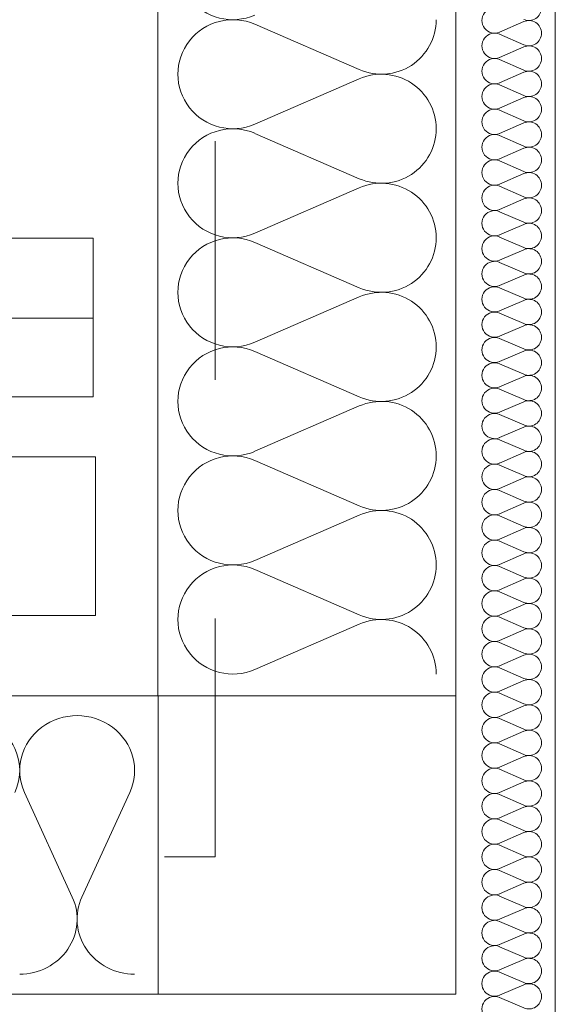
# Model space of a CAD drawing. Header units: millimetres. Extents: x 178516 to 426772, y -178579 to -115871.
# Tile 33 of 256: x 220864 to 221134, y -126374 to -125878. Entities that reach past the tile are written whole.
import ezdxf

# ---------------------------------------------------------------- set-up
doc = ezdxf.new("R2010")
doc.units = ezdxf.units.MM
doc.header["$MEASUREMENT"] = 0
doc.linetypes.add('Przerywana', pattern=[240, 120, -120])
doc.layers.get('0').update_dxf_attribs({"color": 252, "lineweight": 5})
for name, color, linetype, lineweight in [('Nowe_320-W Umeblowanie_Nr_pióra__103', 252, 'Continuous', 5), ('Nowe_320-W Umeblowanie_Nr_pióra__181', 252, 'Continuous', 5), ('Nowe_820-G Rysunki Obrazki_Nr_pióra__1', 252, 'Continuous', 5), ('Nowe_820-G Rysunki Obrazki_Nr_pióra__161', 252, 'Continuous', 5), ('Nowe_820-G Rysunki Obrazki_Nr_pióra__27', 252, 'Continuous', 5), ('Nowe_Nowe_220(1)-A Ściany zewnętrzne_Nr_pióra__103', 252, 'Continuous', 5)]:
    doc.layers.add(name, color=color, linetype=linetype, lineweight=lineweight)

# ---------------------------------------------------------------- blocks, each defined once
blk = doc.blocks.new('podkład 20251118')
at = {"layer": 'Nowe_320-W Umeblowanie_Nr_pióra__103', "color": 252, "linetype": 'Continuous', "lineweight": 5}
for p, q in [((220982.47, -125880.7), (221035, -125903.52)), ((221035, -125908.13), (220982.47, -125930.95)), ((220982.47, -125935.56), (221035, -125958.37)), ((221035, -125962.98), (220982.47, -125985.8)), ((220982.47, -125990.41), (221035, -126013.23)), ((221035, -126017.83), (220982.47, -126040.65)), ((220982.47, -126045.26), (221035, -126068.08)), ((221035, -126072.68), (220982.47, -126095.5)), ((220982.47, -126100.11), (221035, -126122.93)), ((221035, -126127.54), (220982.47, -126150.36)), ((220982.47, -126154.96), (221035, -126177.78)), ((221035, -126182.39), (220982.47, -126205.21)), ((220890.57, -126319.71), (220866.52, -126267.18)), ((220919.47, -126267.18), (220895.42, -126319.71))]:
    blk.add_line(p, q, dxfattribs=at)
at = {"layer": 'Nowe_320-W Umeblowanie_Nr_pióra__103', "color": 252, "linetype": 'Continuous', "lineweight": 5, "extrusion": (0, 0, -1)}
for centre, major_axis, ratio, start_param, end_param in [((220971.38, -125850.97), (-27.65, 0), 0.991967, 4.299595, 8.266775), ((220971.38, -125905.82), (27.65, 0), 0.991967, 1.158002, 5.125182), ((221046.09, -125878.4), (27.65, 0), 0.991967, 0, 1.98359), ((221046.09, -125933.25), (-27.65, 0), 0.991967, 1.158003, 3.141593), ((220971.38, -125960.68), (-27.65, 0), 0.991967, 4.299595, 8.266775), ((221046.09, -125933.25), (27.65, 0), 0.991967, 0, 1.98359), ((221046.09, -125988.1), (-27.65, 0), 0.991967, 1.158003, 3.141593), ((220971.38, -126015.53), (-27.65, 0), 0.991967, 4.299595, 8.266775), ((221046.09, -125988.1), (27.65, 0), 0.991967, 0, 1.98359), ((221046.09, -126042.95), (27.65, 0), 0.991967, 4.299596, 6.283185), ((220971.38, -126070.38), (-27.65, 0), 0.991967, 4.299595, 8.266775), ((221046.09, -126042.96), (27.65, 0), 0.991967, 0, 1.98359), ((221046.09, -126097.81), (27.65, 0), 0.991967, 4.299596, 6.283185), ((220971.38, -126125.23), (27.65, 0), 0.991967, 1.158002, 5.125182), ((221046.09, -126097.81), (27.65, 0), 0.991967, 0, 1.98359), ((221046.09, -126152.66), (-27.65, 0), 0.991967, 1.158003, 3.141593), ((220971.38, -126180.09), (-27.65, 0), 0.991967, 4.299595, 8.266775), ((221046.09, -126152.66), (27.65, 0), 0.991967, 0, 1.98359), ((221046.09, -126207.51), (-27.65, 0), 0.991967, 1.158003, 3.141593), ((220835.18, -126256.09), (28.91, 0), 0.956412, 2.728799, 6.695979), ((220893, -126256.09), (-28.91, 0), 0.956412, -0.412794, 3.554386), ((220864.09, -126330.8), (28.91, 0), 0.956412, -0.412793, 1.570796), ((220921.9, -126330.8), (28.91, 0), 0.956412, 1.570796, 3.554386)]:
    blk.add_ellipse(centre, major_axis=major_axis, ratio=ratio, start_param=start_param, end_param=end_param, dxfattribs=at)
at = {"layer": 'Nowe_320-W Umeblowanie_Nr_pióra__181', "color": 252, "linetype": 'Continuous', "lineweight": 5}
for p, q in [((221117.8, -125879.34), (221105.67, -125884.65)), ((221117.8, -125879.34), (221105.67, -125884.65)), ((221117.8, -125879.34), (221105.67, -125884.65)), ((221105.67, -125885.72), (221117.8, -125891.02)), ((221105.67, -125885.72), (221117.8, -125891.02)), ((221105.67, -125885.72), (221117.8, -125891.02)), ((221117.8, -125892.09), (221105.67, -125897.4)), ((221117.8, -125892.09), (221105.67, -125897.4)), ((221117.8, -125892.09), (221105.67, -125897.4)), ((221105.67, -125898.47), (221117.8, -125903.77)), ((221105.67, -125898.47), (221117.8, -125903.77)), ((221105.67, -125898.47), (221117.8, -125903.77)), ((221117.8, -125904.84), (221105.67, -125910.14)), ((221117.8, -125904.84), (221105.67, -125910.14)), ((221117.8, -125904.84), (221105.67, -125910.14)), ((221105.67, -125911.22), (221117.8, -125916.52)), ((221105.67, -125911.22), (221117.8, -125916.52)), ((221105.67, -125911.22), (221117.8, -125916.52)), ((221117.8, -125917.59), (221105.67, -125922.89)), ((221117.8, -125917.59), (221105.67, -125922.89)), ((221117.8, -125917.59), (221105.67, -125922.89)), ((221105.67, -125923.96), (221117.8, -125929.27)), ((221105.67, -125923.96), (221117.8, -125929.27)), ((221105.67, -125923.96), (221117.8, -125929.27)), ((221117.8, -125930.34), (221105.67, -125935.64)), ((221117.8, -125930.34), (221105.67, -125935.64)), ((221117.8, -125930.34), (221105.67, -125935.64)), ((221105.67, -125936.71), (221117.8, -125942.02)), ((221105.67, -125936.71), (221117.8, -125942.02)), ((221105.67, -125936.71), (221117.8, -125942.02)), ((221117.8, -125943.09), (221105.67, -125948.39)), ((221117.8, -125943.09), (221105.67, -125948.39)), ((221117.8, -125943.09), (221105.67, -125948.39)), ((221105.67, -125949.46), (221117.8, -125954.76)), ((221105.67, -125949.46), (221117.8, -125954.76)), ((221105.67, -125949.46), (221117.8, -125954.76)), ((221117.8, -125955.83), (221105.67, -125961.14)), ((221117.8, -125955.83), (221105.67, -125961.14)), ((221117.8, -125955.83), (221105.67, -125961.14)), ((221105.67, -125962.21), (221117.8, -125967.51)), ((221105.67, -125962.21), (221117.8, -125967.51)), ((221105.67, -125962.21), (221117.8, -125967.51)), ((221117.8, -125968.58), (221105.67, -125973.89)), ((221117.8, -125968.58), (221105.67, -125973.89)), ((221117.8, -125968.58), (221105.67, -125973.89)), ((221105.67, -125974.96), (221117.8, -125980.26)), ((221105.67, -125974.96), (221117.8, -125980.26)), ((221105.67, -125974.96), (221117.8, -125980.26)), ((221117.8, -125981.33), (221105.67, -125986.63)), ((221117.8, -125981.33), (221105.67, -125986.63)), ((221117.8, -125981.33), (221105.67, -125986.63)), ((221105.67, -125987.71), (221117.8, -125993.01)), ((221105.67, -125987.71), (221117.8, -125993.01)), ((221105.67, -125987.71), (221117.8, -125993.01)), ((221117.8, -125994.08), (221105.67, -125999.38)), ((221117.8, -125994.08), (221105.67, -125999.38)), ((221117.8, -125994.08), (221105.67, -125999.38)), ((221105.67, -126000.45), (221117.8, -126005.76)), ((221105.67, -126000.45), (221117.8, -126005.76)), ((221105.67, -126000.45), (221117.8, -126005.76)), ((221117.8, -126006.83), (221105.67, -126012.13)), ((221117.8, -126006.83), (221105.67, -126012.13)), ((221117.8, -126006.83), (221105.67, -126012.13)), ((221105.67, -126013.2), (221117.8, -126018.5)), ((221105.67, -126013.2), (221117.8, -126018.5)), ((221105.67, -126013.2), (221117.8, -126018.5)), ((221117.8, -126019.58), (221105.67, -126024.88)), ((221117.8, -126019.58), (221105.67, -126024.88)), ((221117.8, -126019.58), (221105.67, -126024.88)), ((221105.67, -126025.95), (221117.8, -126031.25)), ((221105.67, -126025.95), (221117.8, -126031.25)), ((221105.67, -126025.95), (221117.8, -126031.25)), ((221117.8, -126032.32), (221105.67, -126037.63)), ((221117.8, -126032.32), (221105.67, -126037.63)), ((221117.8, -126032.32), (221105.67, -126037.63)), ((221105.67, -126038.7), (221117.8, -126044)), ((221105.67, -126038.7), (221117.8, -126044)), ((221105.67, -126038.7), (221117.8, -126044)), ((221117.8, -126045.07), (221105.67, -126050.38)), ((221117.8, -126045.07), (221105.67, -126050.38)), ((221117.8, -126045.07), (221105.67, -126050.38)), ((221105.67, -126051.45), (221117.8, -126056.75)), ((221105.67, -126051.45), (221117.8, -126056.75)), ((221105.67, -126051.45), (221117.8, -126056.75)), ((221117.8, -126057.82), (221105.67, -126063.12)), ((221117.8, -126057.82), (221105.67, -126063.12)), ((221117.8, -126057.82), (221105.67, -126063.12)), ((221105.67, -126064.19), (221117.8, -126069.5)), ((221105.67, -126064.19), (221117.8, -126069.5)), ((221105.67, -126064.19), (221117.8, -126069.5)), ((221117.8, -126070.57), (221105.67, -126075.87)), ((221117.8, -126070.57), (221105.67, -126075.87)), ((221117.8, -126070.57), (221105.67, -126075.87)), ((221105.67, -126076.94), (221117.8, -126082.25)), ((221105.67, -126076.94), (221117.8, -126082.25)), ((221105.67, -126076.94), (221117.8, -126082.25)), ((221117.8, -126083.32), (221105.67, -126088.62)), ((221117.8, -126083.32), (221105.67, -126088.62)), ((221117.8, -126083.32), (221105.67, -126088.62)), ((221105.67, -126089.69), (221117.8, -126094.99)), ((221105.67, -126089.69), (221117.8, -126094.99)), ((221105.67, -126089.69), (221117.8, -126094.99)), ((221117.8, -126096.06), (221105.67, -126101.37)), ((221117.8, -126096.06), (221105.67, -126101.37)), ((221117.8, -126096.06), (221105.67, -126101.37)), ((221105.67, -126102.44), (221117.8, -126107.74)), ((221105.67, -126102.44), (221117.8, -126107.74)), ((221105.67, -126102.44), (221117.8, -126107.74)), ((221117.8, -126108.81), (221105.67, -126114.12)), ((221117.8, -126108.81), (221105.67, -126114.12)), ((221117.8, -126108.81), (221105.67, -126114.12)), ((221105.67, -126115.19), (221117.8, -126120.49)), ((221105.67, -126115.19), (221117.8, -126120.49)), ((221105.67, -126115.19), (221117.8, -126120.49)), ((221117.8, -126121.56), (221105.67, -126126.86)), ((221117.8, -126121.56), (221105.67, -126126.86)), ((221117.8, -126121.56), (221105.67, -126126.86)), ((221105.67, -126127.94), (221117.8, -126133.24)), ((221105.67, -126127.94), (221117.8, -126133.24)), ((221105.67, -126127.94), (221117.8, -126133.24)), ((221117.8, -126134.31), (221105.67, -126139.61)), ((221117.8, -126134.31), (221105.67, -126139.61)), ((221117.8, -126134.31), (221105.67, -126139.61)), ((221105.67, -126140.68), (221117.8, -126145.99)), ((221105.67, -126140.68), (221117.8, -126145.99)), ((221105.67, -126140.68), (221117.8, -126145.99)), ((221117.8, -126147.06), (221105.67, -126152.36)), ((221117.8, -126147.06), (221105.67, -126152.36)), ((221117.8, -126147.06), (221105.67, -126152.36)), ((221105.67, -126153.43), (221117.8, -126158.74)), ((221105.67, -126153.43), (221117.8, -126158.74)), ((221105.67, -126153.43), (221117.8, -126158.74)), ((221117.8, -126159.81), (221105.67, -126165.11)), ((221117.8, -126159.81), (221105.67, -126165.11)), ((221117.8, -126159.81), (221105.67, -126165.11)), ((221105.67, -126166.18), (221117.8, -126171.48)), ((221105.67, -126166.18), (221117.8, -126171.48)), ((221105.67, -126166.18), (221117.8, -126171.48)), ((221117.8, -126172.55), (221105.67, -126177.86)), ((221117.8, -126172.55), (221105.67, -126177.86)), ((221117.8, -126172.55), (221105.67, -126177.86)), ((221105.67, -126178.93), (221117.8, -126184.23)), ((221105.67, -126178.93), (221117.8, -126184.23)), ((221105.67, -126178.93), (221117.8, -126184.23)), ((221117.8, -126185.3), (221105.67, -126190.61)), ((221117.8, -126185.3), (221105.67, -126190.61)), ((221117.8, -126185.3), (221105.67, -126190.61)), ((221105.67, -126191.68), (221117.8, -126196.98)), ((221105.67, -126191.68), (221117.8, -126196.98)), ((221105.67, -126191.68), (221117.8, -126196.98)), ((221117.8, -126198.05), (221105.67, -126203.35)), ((221117.8, -126198.05), (221105.67, -126203.35)), ((221117.8, -126198.05), (221105.67, -126203.35)), ((221105.67, -126204.43), (221117.8, -126209.73)), ((221105.67, -126204.43), (221117.8, -126209.73)), ((221105.67, -126204.43), (221117.8, -126209.73)), ((221117.8, -126210.8), (221105.67, -126216.1)), ((221117.8, -126210.8), (221105.67, -126216.1)), ((221117.8, -126210.8), (221105.67, -126216.1)), ((221105.67, -126217.17), (221117.8, -126222.48)), ((221105.67, -126217.17), (221117.8, -126222.48)), ((221105.67, -126217.17), (221117.8, -126222.48)), ((221117.8, -126223.55), (221105.67, -126228.85)), ((221117.8, -126223.55), (221105.67, -126228.85)), ((221117.8, -126223.55), (221105.67, -126228.85)), ((221105.67, -126229.92), (221117.8, -126235.22)), ((221105.67, -126229.92), (221117.8, -126235.22)), ((221105.67, -126229.92), (221117.8, -126235.22)), ((221117.8, -126236.3), (221105.67, -126241.6)), ((221117.8, -126236.3), (221105.67, -126241.6)), ((221117.8, -126236.3), (221105.67, -126241.6)), ((221105.67, -126242.67), (221117.8, -126247.97)), ((221105.67, -126242.67), (221117.8, -126247.97)), ((221105.67, -126242.67), (221117.8, -126247.97)), ((221117.8, -126249.04), (221105.67, -126254.35)), ((221117.8, -126249.04), (221105.67, -126254.35)), ((221117.8, -126249.04), (221105.67, -126254.35)), ((221105.67, -126255.42), (221117.8, -126260.72)), ((221105.67, -126255.42), (221117.8, -126260.72)), ((221105.67, -126255.42), (221117.8, -126260.72)), ((221117.8, -126261.79), (221105.67, -126267.1)), ((221117.8, -126261.79), (221105.67, -126267.1)), ((221117.8, -126261.79), (221105.67, -126267.1)), ((221105.67, -126268.17), (221117.8, -126273.47)), ((221105.67, -126268.17), (221117.8, -126273.47)), ((221105.67, -126268.17), (221117.8, -126273.47)), ((221117.8, -126274.54), (221105.67, -126279.84)), ((221117.8, -126274.54), (221105.67, -126279.84)), ((221117.8, -126274.54), (221105.67, -126279.84)), ((221105.67, -126280.91), (221117.8, -126286.22)), ((221105.67, -126280.91), (221117.8, -126286.22)), ((221105.67, -126280.91), (221117.8, -126286.22)), ((221117.8, -126287.29), (221105.67, -126292.59)), ((221117.8, -126287.29), (221105.67, -126292.59)), ((221117.8, -126287.29), (221105.67, -126292.59)), ((221105.67, -126293.66), (221117.8, -126298.97)), ((221105.67, -126293.66), (221117.8, -126298.97)), ((221105.67, -126293.66), (221117.8, -126298.97)), ((221117.8, -126300.04), (221105.67, -126305.34)), ((221117.8, -126300.04), (221105.67, -126305.34)), ((221117.8, -126300.04), (221105.67, -126305.34)), ((221105.67, -126306.41), (221117.8, -126311.71)), ((221105.67, -126306.41), (221117.8, -126311.71)), ((221105.67, -126306.41), (221117.8, -126311.71)), ((221117.8, -126312.78), (221105.67, -126318.09)), ((221117.8, -126312.78), (221105.67, -126318.09)), ((221117.8, -126312.78), (221105.67, -126318.09)), ((221105.67, -126319.16), (221117.8, -126324.46)), ((221105.67, -126319.16), (221117.8, -126324.46)), ((221105.67, -126319.16), (221117.8, -126324.46)), ((221117.8, -126325.53), (221105.67, -126330.84)), ((221117.8, -126325.53), (221105.67, -126330.84)), ((221117.8, -126325.53), (221105.67, -126330.84)), ((221105.67, -126331.91), (221117.8, -126337.21)), ((221105.67, -126331.91), (221117.8, -126337.21)), ((221105.67, -126331.91), (221117.8, -126337.21)), ((221117.8, -126338.28), (221105.67, -126343.58)), ((221117.8, -126338.28), (221105.67, -126343.58)), ((221117.8, -126338.28), (221105.67, -126343.58)), ((221105.67, -126344.66), (221117.8, -126349.96)), ((221105.67, -126344.66), (221117.8, -126349.96)), ((221105.67, -126344.66), (221117.8, -126349.96)), ((221117.8, -126351.03), (221105.67, -126356.33)), ((221117.8, -126351.03), (221105.67, -126356.33)), ((221117.8, -126351.03), (221105.67, -126356.33)), ((221105.67, -126357.4), (221117.8, -126362.71)), ((221105.67, -126357.4), (221117.8, -126362.71)), ((221105.67, -126357.4), (221117.8, -126362.71)), ((221117.8, -126363.78), (221105.67, -126369.08)), ((221117.8, -126363.78), (221105.67, -126369.08)), ((221117.8, -126363.78), (221105.67, -126369.08)), ((221105.67, -126370.15), (221117.8, -126375.46)), ((221105.67, -126370.15), (221117.8, -126375.46)), ((221105.67, -126370.15), (221117.8, -126375.46))]:
    blk.add_line(p, q, dxfattribs=at)
at = {"layer": 'Nowe_320-W Umeblowanie_Nr_pióra__181', "color": 252, "linetype": 'Continuous', "lineweight": 5, "extrusion": (0, 0, -1)}
for centre, major_axis, start_param, end_param in [((221103.12, -125878.81), (-6.38, 0), 4.299595, 8.266775), ((221103.12, -125878.81), (-6.38, 0), 4.299595, 8.266775), ((221103.12, -125878.81), (-6.38, 0), 4.299595, 8.266775), ((221120.35, -125872.44), (-6.38, 0), 3.141593, 5.125182), ((221120.35, -125872.44), (-6.38, 0), 3.141593, 5.125182), ((221120.35, -125872.44), (-6.38, 0), 3.141593, 5.125182), ((221120.35, -125885.18), (-6.38, 0), 1.158003, 3.141593), ((221120.35, -125885.18), (-6.38, 0), 1.158003, 3.141593), ((221120.35, -125885.18), (-6.38, 0), 1.158003, 3.141593), ((221103.12, -125891.56), (-6.38, 0), 4.299595, 8.266775), ((221103.12, -125891.56), (-6.38, 0), 4.299595, 8.266775), ((221103.12, -125891.56), (-6.38, 0), 4.299595, 8.266775), ((221120.35, -125885.18), (6.38, 0), 0, 1.98359), ((221120.35, -125885.18), (6.38, 0), 0, 1.98359), ((221120.35, -125885.18), (6.38, 0), 0, 1.98359), ((221120.35, -125897.93), (-6.38, 0), 1.158003, 3.141593), ((221120.35, -125897.93), (-6.38, 0), 1.158003, 3.141593), ((221120.35, -125897.93), (-6.38, 0), 1.158003, 3.141593), ((221103.12, -125904.31), (-6.38, 0), 4.299595, 8.266775), ((221103.12, -125904.31), (-6.38, 0), 4.299595, 8.266775), ((221103.12, -125904.31), (-6.38, 0), 4.299595, 8.266775), ((221120.35, -125897.93), (-6.38, 0), 3.141593, 5.125182), ((221120.35, -125897.93), (-6.38, 0), 3.141593, 5.125182), ((221120.35, -125897.93), (-6.38, 0), 3.141593, 5.125182), ((221120.35, -125910.68), (-6.38, 0), 1.158003, 3.141593), ((221120.35, -125910.68), (-6.38, 0), 1.158003, 3.141593), ((221120.35, -125910.68), (-6.38, 0), 1.158003, 3.141593), ((221103.12, -125917.05), (-6.38, 0), 4.299595, 8.266775), ((221103.12, -125917.05), (-6.38, 0), 4.299595, 8.266775), ((221103.12, -125917.05), (-6.38, 0), 4.299595, 8.266775), ((221120.35, -125910.68), (-6.38, 0), 3.141593, 5.125182), ((221120.35, -125910.68), (-6.38, 0), 3.141593, 5.125182), ((221120.35, -125910.68), (-6.38, 0), 3.141593, 5.125182), ((221120.35, -125923.43), (-6.38, 0), 1.158003, 3.141593), ((221120.35, -125923.43), (-6.38, 0), 1.158003, 3.141593), ((221120.35, -125923.43), (-6.38, 0), 1.158003, 3.141593), ((221103.12, -125929.8), (-6.38, 0), 4.299595, 8.266775), ((221103.12, -125929.8), (-6.38, 0), 4.299595, 8.266775), ((221103.12, -125929.8), (-6.38, 0), 4.299595, 8.266775), ((221120.35, -125923.43), (6.38, 0), 0, 1.98359), ((221120.35, -125923.43), (6.38, 0), 0, 1.98359), ((221120.35, -125923.43), (6.38, 0), 0, 1.98359), ((221120.35, -125936.18), (-6.38, 0), 1.158003, 3.141593), ((221120.35, -125936.18), (-6.38, 0), 1.158003, 3.141593), ((221120.35, -125936.18), (-6.38, 0), 1.158003, 3.141593), ((221103.12, -125942.55), (-6.38, 0), 4.299595, 8.266775), ((221103.12, -125942.55), (-6.38, 0), 4.299595, 8.266775), ((221103.12, -125942.55), (-6.38, 0), 4.299595, 8.266775), ((221120.35, -125936.18), (-6.38, 0), 3.141593, 5.125182), ((221120.35, -125936.18), (-6.38, 0), 3.141593, 5.125182), ((221120.35, -125936.18), (-6.38, 0), 3.141593, 5.125182), ((221120.35, -125948.92), (-6.38, 0), 1.158003, 3.141593), ((221120.35, -125948.92), (-6.38, 0), 1.158003, 3.141593), ((221120.35, -125948.92), (-6.38, 0), 1.158003, 3.141593), ((221103.12, -125955.3), (-6.38, 0), 4.299595, 8.266775), ((221103.12, -125955.3), (-6.38, 0), 4.299595, 8.266775), ((221103.12, -125955.3), (-6.38, 0), 4.299595, 8.266775), ((221120.35, -125948.93), (-6.38, 0), 3.141593, 5.125182), ((221120.35, -125948.93), (-6.38, 0), 3.141593, 5.125182), ((221120.35, -125948.93), (-6.38, 0), 3.141593, 5.125182), ((221120.35, -125961.67), (-6.38, 0), 1.158003, 3.141593), ((221120.35, -125961.67), (-6.38, 0), 1.158003, 3.141593), ((221120.35, -125961.67), (-6.38, 0), 1.158003, 3.141593), ((221103.12, -125968.05), (-6.38, 0), 4.299595, 8.266775), ((221103.12, -125968.05), (-6.38, 0), 4.299595, 8.266775), ((221103.12, -125968.05), (-6.38, 0), 4.299595, 8.266775), ((221120.35, -125961.67), (6.38, 0), 0, 1.98359), ((221120.35, -125961.67), (6.38, 0), 0, 1.98359), ((221120.35, -125961.67), (6.38, 0), 0, 1.98359), ((221120.35, -125974.42), (-6.38, 0), 1.158003, 3.141593), ((221120.35, -125974.42), (-6.38, 0), 1.158003, 3.141593), ((221120.35, -125974.42), (-6.38, 0), 1.158003, 3.141593), ((221103.12, -125980.8), (-6.38, 0), 4.299595, 8.266775), ((221103.12, -125980.8), (-6.38, 0), 4.299595, 8.266775), ((221103.12, -125980.8), (-6.38, 0), 4.299595, 8.266775), ((221120.35, -125974.42), (-6.38, 0), 3.141593, 5.125182), ((221120.35, -125974.42), (-6.38, 0), 3.141593, 5.125182), ((221120.35, -125974.42), (-6.38, 0), 3.141593, 5.125182), ((221120.35, -125987.17), (-6.38, 0), 1.158003, 3.141593), ((221120.35, -125987.17), (-6.38, 0), 1.158003, 3.141593), ((221120.35, -125987.17), (-6.38, 0), 1.158003, 3.141593), ((221103.12, -125993.54), (-6.38, 0), 4.299595, 8.266775), ((221103.12, -125993.54), (-6.38, 0), 4.299595, 8.266775), ((221103.12, -125993.54), (-6.38, 0), 4.299595, 8.266775), ((221120.35, -125987.17), (-6.38, 0), 3.141593, 5.125182), ((221120.35, -125987.17), (-6.38, 0), 3.141593, 5.125182), ((221120.35, -125987.17), (-6.38, 0), 3.141593, 5.125182), ((221120.35, -125999.92), (-6.38, 0), 1.158003, 3.141593), ((221120.35, -125999.92), (-6.38, 0), 1.158003, 3.141593), ((221120.35, -125999.92), (-6.38, 0), 1.158003, 3.141593), ((221103.12, -126006.29), (-6.38, 0), 4.299595, 8.266775), ((221103.12, -126006.29), (-6.38, 0), 4.299595, 8.266775), ((221103.12, -126006.29), (-6.38, 0), 4.299595, 8.266775), ((221120.35, -125999.92), (6.38, 0), 0, 1.98359), ((221120.35, -125999.92), (6.38, 0), 0, 1.98359), ((221120.35, -125999.92), (6.38, 0), 0, 1.98359), ((221120.35, -126012.67), (-6.38, 0), 1.158003, 3.141593), ((221120.35, -126012.67), (-6.38, 0), 1.158003, 3.141593), ((221120.35, -126012.67), (-6.38, 0), 1.158003, 3.141593), ((221103.12, -126019.04), (-6.38, 0), 4.299595, 8.266775), ((221103.12, -126019.04), (-6.38, 0), 4.299595, 8.266775), ((221103.12, -126019.04), (-6.38, 0), 4.299595, 8.266775), ((221120.35, -126012.67), (-6.38, 0), 3.141593, 5.125182), ((221120.35, -126012.67), (-6.38, 0), 3.141593, 5.125182), ((221120.35, -126012.67), (-6.38, 0), 3.141593, 5.125182), ((221120.35, -126025.41), (-6.38, 0), 1.158003, 3.141593), ((221120.35, -126025.41), (-6.38, 0), 1.158003, 3.141593), ((221120.35, -126025.41), (-6.38, 0), 1.158003, 3.141593), ((221103.12, -126031.79), (-6.38, 0), 4.299595, 8.266775), ((221103.12, -126031.79), (-6.38, 0), 4.299595, 8.266775), ((221103.12, -126031.79), (-6.38, 0), 4.299595, 8.266775), ((221120.35, -126025.41), (-6.38, 0), 3.141593, 5.125182), ((221120.35, -126025.41), (-6.38, 0), 3.141593, 5.125182), ((221120.35, -126025.41), (-6.38, 0), 3.141593, 5.125182), ((221120.35, -126038.16), (-6.38, 0), 1.158003, 3.141593), ((221120.35, -126038.16), (-6.38, 0), 1.158003, 3.141593), ((221120.35, -126038.16), (-6.38, 0), 1.158003, 3.141593), ((221103.12, -126044.54), (-6.38, 0), 4.299595, 8.266775), ((221103.12, -126044.54), (-6.38, 0), 4.299595, 8.266775), ((221103.12, -126044.54), (-6.38, 0), 4.299595, 8.266775), ((221120.35, -126038.16), (6.38, 0), 0, 1.98359), ((221120.35, -126038.16), (6.38, 0), 0, 1.98359), ((221120.35, -126038.16), (6.38, 0), 0, 1.98359), ((221120.35, -126050.91), (-6.38, 0), 1.158003, 3.141593), ((221120.35, -126050.91), (-6.38, 0), 1.158003, 3.141593), ((221120.35, -126050.91), (-6.38, 0), 1.158003, 3.141593), ((221103.12, -126057.28), (-6.38, 0), 4.299595, 8.266775), ((221103.12, -126057.28), (-6.38, 0), 4.299595, 8.266775), ((221103.12, -126057.28), (-6.38, 0), 4.299595, 8.266775), ((221120.35, -126050.91), (6.38, 0), 0, 1.98359), ((221120.35, -126050.91), (6.38, 0), 0, 1.98359), ((221120.35, -126050.91), (6.38, 0), 0, 1.98359), ((221120.35, -126063.66), (-6.38, 0), 1.158003, 3.141593), ((221120.35, -126063.66), (-6.38, 0), 1.158003, 3.141593), ((221120.35, -126063.66), (-6.38, 0), 1.158003, 3.141593), ((221103.12, -126070.03), (-6.38, 0), 4.299595, 8.266775), ((221103.12, -126070.03), (-6.38, 0), 4.299595, 8.266775), ((221103.12, -126070.03), (-6.38, 0), 4.299595, 8.266775), ((221120.35, -126063.66), (-6.38, 0), 3.141593, 5.125182), ((221120.35, -126063.66), (-6.38, 0), 3.141593, 5.125182), ((221120.35, -126063.66), (-6.38, 0), 3.141593, 5.125182), ((221120.35, -126076.41), (-6.38, 0), 1.158003, 3.141593), ((221120.35, -126076.41), (-6.38, 0), 1.158003, 3.141593), ((221120.35, -126076.41), (-6.38, 0), 1.158003, 3.141593), ((221103.12, -126082.78), (-6.38, 0), 4.299595, 8.266775), ((221103.12, -126082.78), (-6.38, 0), 4.299595, 8.266775), ((221103.12, -126082.78), (-6.38, 0), 4.299595, 8.266775), ((221120.35, -126076.41), (6.38, 0), 0, 1.98359), ((221120.35, -126076.41), (6.38, 0), 0, 1.98359), ((221120.35, -126076.41), (6.38, 0), 0, 1.98359), ((221120.35, -126089.16), (-6.38, 0), 1.158003, 3.141593), ((221120.35, -126089.16), (-6.38, 0), 1.158003, 3.141593), ((221120.35, -126089.16), (-6.38, 0), 1.158003, 3.141593), ((221103.12, -126095.53), (-6.38, 0), 4.299595, 8.266775), ((221103.12, -126095.53), (-6.38, 0), 4.299595, 8.266775), ((221103.12, -126095.53), (-6.38, 0), 4.299595, 8.266775), ((221120.35, -126089.16), (6.38, 0), 0, 1.98359), ((221120.35, -126089.16), (6.38, 0), 0, 1.98359), ((221120.35, -126089.16), (6.38, 0), 0, 1.98359), ((221120.35, -126101.9), (-6.38, 0), 1.158003, 3.141593), ((221120.35, -126101.9), (-6.38, 0), 1.158003, 3.141593), ((221120.35, -126101.9), (-6.38, 0), 1.158003, 3.141593), ((221103.12, -126108.28), (-6.38, 0), 4.299595, 8.266775), ((221103.12, -126108.28), (-6.38, 0), 4.299595, 8.266775), ((221103.12, -126108.28), (-6.38, 0), 4.299595, 8.266775), ((221120.35, -126101.9), (-6.38, 0), 3.141593, 5.125182), ((221120.35, -126101.9), (-6.38, 0), 3.141593, 5.125182), ((221120.35, -126101.9), (-6.38, 0), 3.141593, 5.125182), ((221120.35, -126114.65), (-6.38, 0), 1.158003, 3.141593), ((221120.35, -126114.65), (-6.38, 0), 1.158003, 3.141593), ((221120.35, -126114.65), (-6.38, 0), 1.158003, 3.141593), ((221103.12, -126121.03), (-6.38, 0), 4.299595, 8.266775), ((221103.12, -126121.03), (-6.38, 0), 4.299595, 8.266775), ((221103.12, -126121.03), (-6.38, 0), 4.299595, 8.266775), ((221120.35, -126114.65), (-6.38, 0), 3.141593, 5.125182), ((221120.35, -126114.65), (-6.38, 0), 3.141593, 5.125182), ((221120.35, -126114.65), (-6.38, 0), 3.141593, 5.125182), ((221120.35, -126127.4), (-6.38, 0), 1.158003, 3.141593), ((221120.35, -126127.4), (-6.38, 0), 1.158003, 3.141593), ((221120.35, -126127.4), (-6.38, 0), 1.158003, 3.141593), ((221103.12, -126133.77), (-6.38, 0), 4.299595, 8.266775), ((221103.12, -126133.77), (-6.38, 0), 4.299595, 8.266775), ((221103.12, -126133.77), (-6.38, 0), 4.299595, 8.266775), ((221120.35, -126127.4), (6.38, 0), 0, 1.98359), ((221120.35, -126127.4), (6.38, 0), 0, 1.98359), ((221120.35, -126127.4), (6.38, 0), 0, 1.98359), ((221120.35, -126140.15), (-6.38, 0), 1.158003, 3.141593), ((221120.35, -126140.15), (-6.38, 0), 1.158003, 3.141593), ((221120.35, -126140.15), (-6.38, 0), 1.158003, 3.141593), ((221103.12, -126146.52), (-6.38, 0), 4.299595, 8.266775), ((221103.12, -126146.52), (-6.38, 0), 4.299595, 8.266775), ((221103.12, -126146.52), (-6.38, 0), 4.299595, 8.266775), ((221120.35, -126140.15), (-6.38, 0), 3.141593, 5.125182), ((221120.35, -126140.15), (-6.38, 0), 3.141593, 5.125182), ((221120.35, -126140.15), (-6.38, 0), 3.141593, 5.125182), ((221120.35, -126152.9), (-6.38, 0), 1.158003, 3.141593), ((221120.35, -126152.9), (-6.38, 0), 1.158003, 3.141593), ((221120.35, -126152.9), (-6.38, 0), 1.158003, 3.141593), ((221103.12, -126159.27), (-6.38, 0), 4.299595, 8.266775), ((221103.12, -126159.27), (-6.38, 0), 4.299595, 8.266775), ((221103.12, -126159.27), (-6.38, 0), 4.299595, 8.266775), ((221120.35, -126152.9), (-6.38, 0), 3.141593, 5.125182), ((221120.35, -126152.9), (-6.38, 0), 3.141593, 5.125182), ((221120.35, -126152.9), (-6.38, 0), 3.141593, 5.125182), ((221120.35, -126165.64), (-6.38, 0), 1.158003, 3.141593), ((221120.35, -126165.64), (-6.38, 0), 1.158003, 3.141593), ((221120.35, -126165.64), (-6.38, 0), 1.158003, 3.141593), ((221103.12, -126172.02), (-6.38, 0), 4.299595, 8.266775), ((221103.12, -126172.02), (-6.38, 0), 4.299595, 8.266775), ((221103.12, -126172.02), (-6.38, 0), 4.299595, 8.266775), ((221120.35, -126165.65), (6.38, 0), 0, 1.98359), ((221120.35, -126165.65), (6.38, 0), 0, 1.98359), ((221120.35, -126165.65), (6.38, 0), 0, 1.98359), ((221120.35, -126178.39), (-6.38, 0), 1.158003, 3.141593), ((221120.35, -126178.39), (-6.38, 0), 1.158003, 3.141593), ((221120.35, -126178.39), (-6.38, 0), 1.158003, 3.141593), ((221103.12, -126184.77), (-6.38, 0), 4.299595, 8.266775), ((221103.12, -126184.77), (-6.38, 0), 4.299595, 8.266775), ((221103.12, -126184.77), (-6.38, 0), 4.299595, 8.266775), ((221120.35, -126178.39), (-6.38, 0), 3.141593, 5.125182), ((221120.35, -126178.39), (-6.38, 0), 3.141593, 5.125182), ((221120.35, -126178.39), (-6.38, 0), 3.141593, 5.125182), ((221120.35, -126191.14), (-6.38, 0), 1.158003, 3.141593), ((221120.35, -126191.14), (-6.38, 0), 1.158003, 3.141593), ((221120.35, -126191.14), (-6.38, 0), 1.158003, 3.141593), ((221103.12, -126197.52), (6.38, 0), 1.158002, 5.125182), ((221103.12, -126197.52), (6.38, 0), 1.158002, 5.125182), ((221103.12, -126197.52), (6.38, 0), 1.158002, 5.125182), ((221120.35, -126191.14), (-6.38, 0), 3.141593, 5.125182), ((221120.35, -126191.14), (-6.38, 0), 3.141593, 5.125182), ((221120.35, -126191.14), (-6.38, 0), 3.141593, 5.125182), ((221120.35, -126203.89), (-6.38, 0), 1.158003, 3.141593), ((221120.35, -126203.89), (-6.38, 0), 1.158003, 3.141593), ((221120.35, -126203.89), (-6.38, 0), 1.158003, 3.141593), ((221103.12, -126210.26), (-6.38, 0), 4.299595, 8.266775), ((221103.12, -126210.26), (-6.38, 0), 4.299595, 8.266775), ((221103.12, -126210.26), (-6.38, 0), 4.299595, 8.266775), ((221120.35, -126203.89), (6.38, 0), 0, 1.98359), ((221120.35, -126203.89), (6.38, 0), 0, 1.98359), ((221120.35, -126203.89), (6.38, 0), 0, 1.98359), ((221120.35, -126216.64), (-6.38, 0), 1.158003, 3.141593), ((221120.35, -126216.64), (-6.38, 0), 1.158003, 3.141593), ((221120.35, -126216.64), (-6.38, 0), 1.158003, 3.141593), ((221103.12, -126223.01), (-6.38, 0), 4.299595, 8.266775), ((221103.12, -126223.01), (-6.38, 0), 4.299595, 8.266775), ((221103.12, -126223.01), (-6.38, 0), 4.299595, 8.266775), ((221120.35, -126216.64), (-6.38, 0), 3.141593, 5.125182), ((221120.35, -126216.64), (-6.38, 0), 3.141593, 5.125182), ((221120.35, -126216.64), (-6.38, 0), 3.141593, 5.125182), ((221120.35, -126229.39), (-6.38, 0), 1.158003, 3.141593), ((221120.35, -126229.39), (-6.38, 0), 1.158003, 3.141593), ((221120.35, -126229.39), (-6.38, 0), 1.158003, 3.141593), ((221103.12, -126235.76), (-6.38, 0), 4.299595, 8.266775), ((221103.12, -126235.76), (-6.38, 0), 4.299595, 8.266775), ((221103.12, -126235.76), (-6.38, 0), 4.299595, 8.266775), ((221120.35, -126229.39), (-6.38, 0), 3.141593, 5.125182), ((221120.35, -126229.39), (-6.38, 0), 3.141593, 5.125182), ((221120.35, -126229.39), (-6.38, 0), 3.141593, 5.125182), ((221120.35, -126242.13), (-6.38, 0), 1.158003, 3.141593), ((221120.35, -126242.13), (-6.38, 0), 1.158003, 3.141593), ((221120.35, -126242.13), (-6.38, 0), 1.158003, 3.141593), ((221103.12, -126248.51), (-6.38, 0), 4.299595, 8.266775), ((221103.12, -126248.51), (-6.38, 0), 4.299595, 8.266775), ((221103.12, -126248.51), (-6.38, 0), 4.299595, 8.266775), ((221120.35, -126242.13), (6.38, 0), 0, 1.98359), ((221120.35, -126242.13), (6.38, 0), 0, 1.98359), ((221120.35, -126242.13), (6.38, 0), 0, 1.98359), ((221120.35, -126254.88), (-6.38, 0), 1.158003, 3.141593), ((221120.35, -126254.88), (-6.38, 0), 1.158003, 3.141593), ((221120.35, -126254.88), (-6.38, 0), 1.158003, 3.141593), ((221103.12, -126261.26), (-6.38, 0), 4.299595, 8.266775), ((221103.12, -126261.26), (-6.38, 0), 4.299595, 8.266775), ((221103.12, -126261.26), (-6.38, 0), 4.299595, 8.266775), ((221120.35, -126254.88), (-6.38, 0), 3.141593, 5.125182), ((221120.35, -126254.88), (-6.38, 0), 3.141593, 5.125182), ((221120.35, -126254.88), (-6.38, 0), 3.141593, 5.125182), ((221120.35, -126267.63), (-6.38, 0), 1.158003, 3.141593), ((221120.35, -126267.63), (-6.38, 0), 1.158003, 3.141593), ((221120.35, -126267.63), (-6.38, 0), 1.158003, 3.141593), ((221103.12, -126274), (-6.38, 0), 4.299595, 8.266775), ((221103.12, -126274), (-6.38, 0), 4.299595, 8.266775), ((221103.12, -126274), (-6.38, 0), 4.299595, 8.266775), ((221120.35, -126267.63), (-6.38, 0), 3.141593, 5.125182), ((221120.35, -126267.63), (-6.38, 0), 3.141593, 5.125182), ((221120.35, -126267.63), (-6.38, 0), 3.141593, 5.125182), ((221120.35, -126280.38), (-6.38, 0), 1.158003, 3.141593), ((221120.35, -126280.38), (-6.38, 0), 1.158003, 3.141593), ((221120.35, -126280.38), (-6.38, 0), 1.158003, 3.141593), ((221103.12, -126286.75), (-6.38, 0), 4.299595, 8.266775), ((221103.12, -126286.75), (-6.38, 0), 4.299595, 8.266775), ((221103.12, -126286.75), (-6.38, 0), 4.299595, 8.266775), ((221120.35, -126280.38), (6.38, 0), 0, 1.98359), ((221120.35, -126280.38), (6.38, 0), 0, 1.98359), ((221120.35, -126280.38), (6.38, 0), 0, 1.98359), ((221120.35, -126293.13), (-6.38, 0), 1.158003, 3.141593), ((221120.35, -126293.13), (-6.38, 0), 1.158003, 3.141593), ((221120.35, -126293.13), (-6.38, 0), 1.158003, 3.141593), ((221103.12, -126299.5), (-6.38, 0), 4.299595, 8.266775), ((221103.12, -126299.5), (-6.38, 0), 4.299595, 8.266775), ((221103.12, -126299.5), (-6.38, 0), 4.299595, 8.266775), ((221120.35, -126293.13), (6.38, 0), 0, 1.98359), ((221120.35, -126293.13), (6.38, 0), 0, 1.98359), ((221120.35, -126293.13), (6.38, 0), 0, 1.98359), ((221120.35, -126305.88), (-6.38, 0), 1.158003, 3.141593), ((221120.35, -126305.88), (-6.38, 0), 1.158003, 3.141593), ((221120.35, -126305.88), (-6.38, 0), 1.158003, 3.141593), ((221103.12, -126312.25), (-6.38, 0), 4.299595, 8.266775), ((221103.12, -126312.25), (-6.38, 0), 4.299595, 8.266775), ((221103.12, -126312.25), (-6.38, 0), 4.299595, 8.266775), ((221120.35, -126305.88), (-6.38, 0), 3.141593, 5.125182), ((221120.35, -126305.88), (-6.38, 0), 3.141593, 5.125182), ((221120.35, -126305.88), (-6.38, 0), 3.141593, 5.125182), ((221120.35, -126318.62), (-6.38, 0), 1.158003, 3.141593), ((221120.35, -126318.62), (-6.38, 0), 1.158003, 3.141593), ((221120.35, -126318.62), (-6.38, 0), 1.158003, 3.141593), ((221103.12, -126325), (-6.38, 0), 4.299595, 8.266775), ((221103.12, -126325), (-6.38, 0), 4.299595, 8.266775), ((221103.12, -126325), (-6.38, 0), 4.299595, 8.266775), ((221120.35, -126318.62), (6.38, 0), 0, 1.98359), ((221120.35, -126318.62), (6.38, 0), 0, 1.98359), ((221120.35, -126318.62), (6.38, 0), 0, 1.98359), ((221120.35, -126331.37), (-6.38, 0), 1.158003, 3.141593), ((221120.35, -126331.37), (-6.38, 0), 1.158003, 3.141593), ((221120.35, -126331.37), (-6.38, 0), 1.158003, 3.141593), ((221103.12, -126337.75), (-6.38, 0), 4.299595, 8.266775), ((221103.12, -126337.75), (-6.38, 0), 4.299595, 8.266775), ((221103.12, -126337.75), (-6.38, 0), 4.299595, 8.266775), ((221120.35, -126331.37), (6.38, 0), 0, 1.98359), ((221120.35, -126331.37), (6.38, 0), 0, 1.98359), ((221120.35, -126331.37), (6.38, 0), 0, 1.98359), ((221120.35, -126344.12), (-6.38, 0), 1.158003, 3.141593), ((221120.35, -126344.12), (-6.38, 0), 1.158003, 3.141593), ((221120.35, -126344.12), (-6.38, 0), 1.158003, 3.141593), ((221103.12, -126350.49), (-6.38, 0), 4.299595, 8.266775), ((221103.12, -126350.49), (-6.38, 0), 4.299595, 8.266775), ((221103.12, -126350.49), (-6.38, 0), 4.299595, 8.266775), ((221120.35, -126344.12), (-6.38, 0), 3.141593, 5.125182), ((221120.35, -126344.12), (-6.38, 0), 3.141593, 5.125182), ((221120.35, -126344.12), (-6.38, 0), 3.141593, 5.125182), ((221120.35, -126356.87), (-6.38, 0), 1.158003, 3.141593), ((221120.35, -126356.87), (-6.38, 0), 1.158003, 3.141593), ((221120.35, -126356.87), (-6.38, 0), 1.158003, 3.141593), ((221103.12, -126363.24), (-6.38, 0), 4.299595, 8.266775), ((221103.12, -126363.24), (-6.38, 0), 4.299595, 8.266775), ((221103.12, -126363.24), (-6.38, 0), 4.299595, 8.266775), ((221120.35, -126356.87), (6.38, 0), 0, 1.98359), ((221120.35, -126356.87), (6.38, 0), 0, 1.98359), ((221120.35, -126356.87), (6.38, 0), 0, 1.98359), ((221120.35, -126369.62), (-6.38, 0), 1.158003, 3.141593), ((221120.35, -126369.62), (-6.38, 0), 1.158003, 3.141593), ((221120.35, -126369.62), (-6.38, 0), 1.158003, 3.141593), ((221103.12, -126375.99), (-6.38, 0), 4.299595, 8.266775), ((221103.12, -126375.99), (-6.38, 0), 4.299595, 8.266775), ((221103.12, -126375.99), (-6.38, 0), 4.299595, 8.266775), ((221120.35, -126369.62), (6.38, 0), 0, 1.98359), ((221120.35, -126369.62), (6.38, 0), 0, 1.98359), ((221120.35, -126369.62), (6.38, 0), 0, 1.98359)]:
    blk.add_ellipse(centre, major_axis=major_axis, ratio=0.999024, start_param=start_param, end_param=end_param, dxfattribs=at)
at = {"layer": 'Nowe_820-G Rysunki Obrazki_Nr_pióra__1', "color": 252, "linetype": 'Continuous', "lineweight": 5}
for p, q in [((221083.69, -126368.45), (221083.69, -124207.75)), ((220933.64, -124287.69), (220933.64, -126218.44)), ((220933.64, -126218.44), (220563.35, -126218.44)), ((220933.73, -126218.44), (220933.73, -126368.45)), ((221083.69, -126218.44), (220933.73, -126218.44)), ((221083.69, -126368.45), (221083.69, -126218.44)), ((220563.35, -126368.45), (220933.64, -126368.45)), ((220933.64, -126368.45), (221083.69, -126368.45)), ((220933.73, -126368.45), (221083.69, -126368.45))]:
    blk.add_line(p, q, dxfattribs=at)
at = {"layer": 'Nowe_820-G Rysunki Obrazki_Nr_pióra__161', "color": 252, "linetype": 'Continuous', "lineweight": 5}
for p, q in [((219468.47, -125988.21), (220901.03, -125988.21)), ((220901.03, -125988.21), (220901.03, -126068.15)), ((219468.47, -126028.5), (220901.03, -126028.5)), ((220901.03, -126068.15), (219468.47, -126068.15)), ((219373.18, -126098.21), (220902.31, -126098.21)), ((220902.31, -126098.21), (220902.31, -126178.15)), ((220902.31, -126178.15), (219373.18, -126178.15)), ((219333.53, -126218.44), (220933.64, -126218.44))]:
    blk.add_line(p, q, dxfattribs=at)
at = {"layer": 'Nowe_820-G Rysunki Obrazki_Nr_pióra__27', "color": 252, "linetype": 'Continuous', "lineweight": 5}
blk.add_line((221133.69, -123679.12), (221133.69, -126418.45), dxfattribs=at)
at = {"layer": 'Nowe_Nowe_220(1)-A Ściany zewnętrzne_Nr_pióra__103', "color": 252, "linetype": 'Przerywana', "lineweight": 5}
for p, q in [((220962.49, -126299.52), (220962.49, -124018.09)), ((212536.97, -126299.52), (220962.49, -126299.52))]:
    blk.add_line(p, q, dxfattribs=at)

msp = doc.modelspace()

# ---------------------------------------------------------------- block references
msp.add_blockref('podkład 20251118', (0, 0))

doc.saveas('drawing.dxf')
